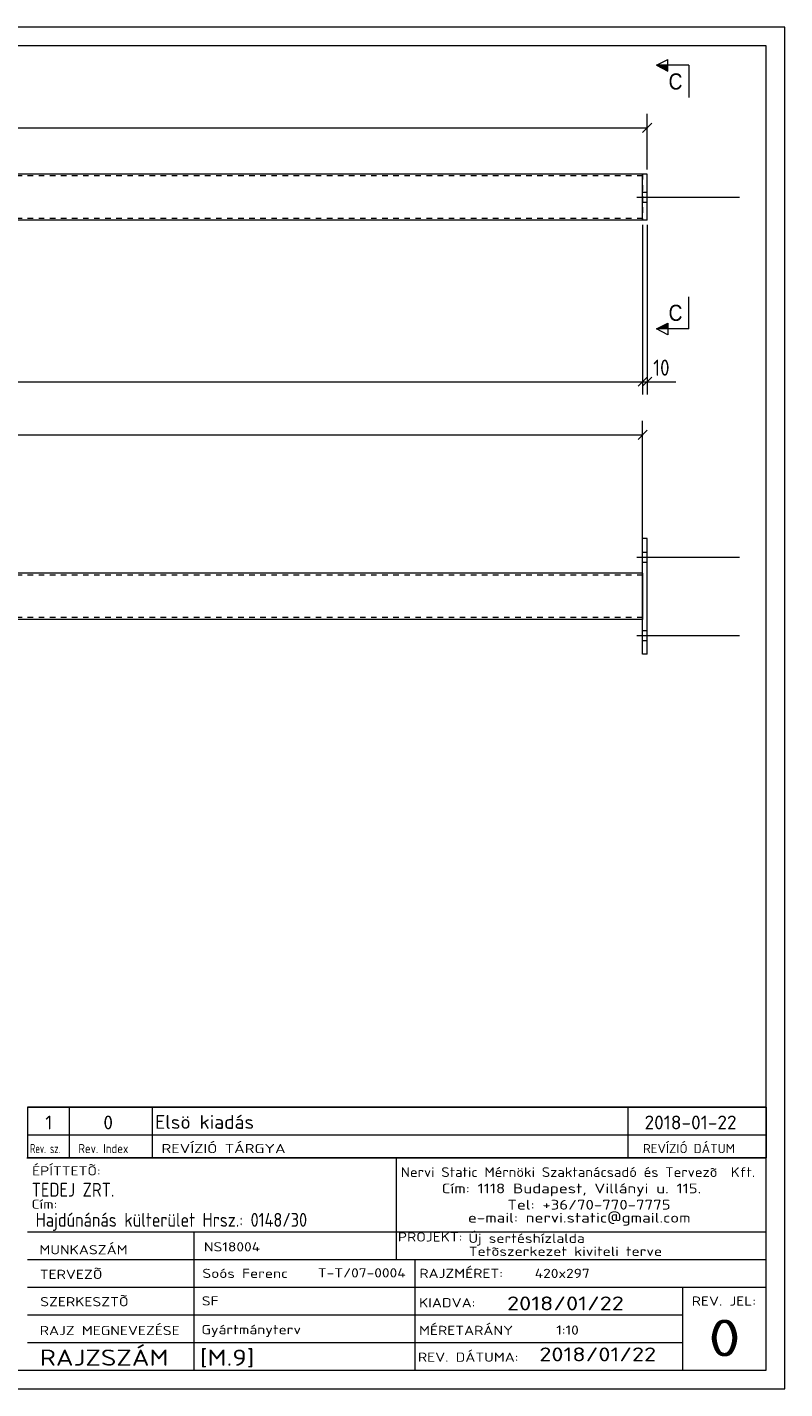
# Model space of a CAD drawing. Header units: millimetres. Extents: x 1 to 419, y 1 to 296.
# Tile 2 of 2: x 255 to 419, y 1 to 296. Entities that reach past the tile are written whole.
import ezdxf

# ---------------------------------------------------------------- set-up
doc = ezdxf.new("R2010")
doc.units = ezdxf.units.MM
doc.header["$LTSCALE"] = 0.6
doc.linetypes.add('XKITLINE00', pattern=[0])
doc.linetypes.add('XKITLINE02', pattern=[4, 2, -2])
for name, color, linetype, lineweight in [('Bolt', 7, 'Continuous', 0), ('DrawingSheet', 5, 'Continuous', 0), ('OtherObjectType', 1, 'Continuous', 0), ('Part', 2, 'Continuous', 0), ('Section', 6, 'Continuous', 0), ('Z-DIMENSIONS', 1, 'Continuous', 0)]:
    doc.layers.add(name, color=color, linetype=linetype, lineweight=lineweight)
doc.styles.add('ARIAL', font='ARIAL.TTF')
doc.styles.add('ISOCPEUR', font='ISOCPEUR.TTF')

msp = doc.modelspace()

# ---------------------------------------------------------------- hatches: boundary and pattern name
at = {"layer": 'Section'}
for points in [[(393.7, 286.5), (391.2, 287.75), (393.7, 287.75)], [(393.7, 230.62), (391.2, 230.62), (393.7, 231.87)]]:
    msp.add_hatch(color=6, dxfattribs=at).paths.add_polyline_path(points, flags=17)

# ---------------------------------------------------------------- linework, layer by layer
at = {"layer": 'Bolt', "color": 3, "linetype": 'XKITLINE00', "lineweight": 0}
for p, q in [((388.2, 260.29), (389.2, 260.29)), ((388.2, 260.29), (389.2, 260.29)), ((386.95, 259.19), (409.2, 259.19)), ((386.95, 259.19), (409.2, 259.19)), ((388.2, 258.09), (389.2, 258.09)), ((388.2, 258.09), (389.2, 258.09)), ((386.95, 181.19), (409.2, 181.19)), ((388.2, 182.29), (389.2, 182.29)), ((388.2, 180.09), (389.2, 180.09)), ((388.2, 165.29), (389.2, 165.29)), ((386.95, 164.19), (409.2, 164.19)), ((388.2, 163.09), (389.2, 163.09))]:
    msp.add_line(p, q, dxfattribs=at)
at = {"layer": 'DrawingSheet', "color": 2, "linetype": 'XKITLINE00', "lineweight": 0}
for p, q in [((419, 296), (1, 296)), ((419, 1), (419, 296)), ((1, 1), (419, 1))]:
    msp.add_line(p, q, dxfattribs=at)
at = {"layer": 'DrawingSheet', "color": 3, "linetype": 'XKITLINE00', "lineweight": 0}
for p, q in [((415, 292), (5, 292)), ((415, 5), (415, 292)), ((5, 5), (415, 5))]:
    msp.add_line(p, q, dxfattribs=at)
at = {"layer": 'OtherObjectType', "color": 7, "linetype": 'XKITLINE00', "lineweight": 0}
for p, q in [((255, 62.05), (415, 62.05)), ((255, 62.05), (255, 56.05)), ((264, 62.05), (264, 56.05)), ((282, 62.05), (282, 56.05)), ((385, 62.05), (385, 56.05)), ((415, 62.05), (415, 56.05)), ((255, 56.05), (255, 51.05)), ((255, 56.05), (415, 56.05)), ((264, 56.05), (264, 51.05)), ((282, 56.05), (282, 51.05)), ((385, 56.05), (385, 51.05)), ((415, 56.05), (415, 51.05)), ((254.84, 51.05), (415, 51.05)), ((415, 51.05), (255, 51.05)), ((334.84, 51), (334.84, 35)), ((414.98, 5), (415, 51.05)), ((254.98, 35), (414.98, 35)), ((290.98, 35), (290.98, 5)), ((334.84, 35), (334.84, 29)), ((254.98, 29), (338.84, 29)), ((338.84, 29), (338.84, 5)), ((338.84, 29), (414.84, 29)), ((254.98, 23), (414.98, 23)), ((396.84, 23), (396.84, 5)), ((254.98, 17), (396.84, 17)), ((254.98, 11), (396.98, 11)), ((254.98, 5), (414.98, 5))]:
    msp.add_line(p, q, dxfattribs=at)
at = {"layer": 'OtherObjectType', "color": 1, "linetype": 'XKITLINE00', "lineweight": 0}
for p, q in [((415, 62.05), (255, 62.05)), ((255, 56.05), (415, 56.05))]:
    msp.add_line(p, q, dxfattribs=at)
at = {"layer": 'Part', "color": 2, "linetype": 'XKITLINE00', "lineweight": 0}
for p, q in [((388.2, 264.19), (226.95, 264.19)), ((388.2, 254.19), (388.2, 264.19)), ((389.2, 264.19), (388.2, 264.19)), ((389.2, 254.19), (389.2, 264.19)), ((388.2, 254.19), (226.95, 254.19)), ((389.2, 254.19), (388.2, 254.19)), ((388.2, 160.19), (388.2, 185.19)), ((389.2, 185.19), (388.2, 185.19)), ((389.2, 160.19), (389.2, 185.19)), ((388.2, 177.69), (226.95, 177.69)), ((388.2, 177.69), (388.2, 167.69)), ((388.2, 167.69), (226.95, 167.69)), ((389.2, 160.19), (388.2, 160.19))]:
    msp.add_line(p, q, dxfattribs=at)
at = {"layer": 'Part', "color": 7, "linetype": 'XKITLINE02', "lineweight": 0}
for p, q in [((388.2, 263.79), (226.95, 263.79)), ((388.2, 264.19), (388.2, 254.19)), ((388.2, 254.59), (226.95, 254.59)), ((388.2, 177.29), (226.95, 177.29)), ((388.2, 168.09), (226.95, 168.09))]:
    msp.add_line(p, q, dxfattribs=at)
at = {"layer": 'Section', "color": 6, "linetype": 'XKITLINE00', "lineweight": 0}
for p, q in [((391.2, 287.75), (393.7, 289)), ((391.2, 287.75), (393.7, 286.5)), ((398.2, 287.75), (391.2, 287.75)), ((393.7, 286.5), (393.7, 289)), ((398.2, 287.75), (398.2, 280.75)), ((398.2, 230.62), (398.2, 237.62)), ((391.2, 230.62), (393.7, 231.87)), ((393.7, 229.37), (391.2, 230.62)), ((398.2, 230.62), (391.2, 230.62)), ((393.7, 231.87), (393.7, 229.37))]:
    msp.add_line(p, q, dxfattribs=at)
at = {"layer": 'Z-DIMENSIONS', "color": 7, "linetype": 'XKITLINE00', "lineweight": 0}
for p, q in [((390.19, 275.18), (388.21, 273.2)), ((389.2, 265.19), (389.2, 277.24)), ((37.5, 274.19), (389.2, 274.19)), ((388.2, 253.19), (388.2, 216.39)), ((388.2, 253.19), (388.2, 216.39)), ((389.2, 253.19), (389.2, 216.39)), ((38.5, 219.19), (388.2, 219.19)), ((389.19, 220.18), (387.21, 218.2)), ((389.19, 220.18), (387.21, 218.2)), ((388.2, 219.19), (389.2, 219.19)), ((390.19, 220.18), (388.21, 218.2)), ((389.2, 219.19), (395.44, 219.19)), ((389.2, 219.19), (395.44, 219.19)), ((388.2, 178.69), (388.2, 210.74)), ((45.79, 207.69), (388.2, 207.69)), ((389.19, 208.68), (387.21, 206.7))]:
    msp.add_line(p, q, dxfattribs=at)
at = {"layer": 'Z-DIMENSIONS', "color": 3}
for p in [(389.2, 274.19), (388.2, 219.19), (388.2, 219.19), (389.2, 219.19), (388.2, 207.69)]:
    msp.add_point(p, dxfattribs=at)

# ---------------------------------------------------------------- texts
at = {"layer": 'OtherObjectType', "color": 7, "style": 'ISOCPEUR'}
for s, height, width, p in [('1', 3, 1.017001, (258.82, 57.2)), ('0', 3, 1.017001, (271.4, 57.2)), ('Elsö kiadás', 3, 1.017001, (282.63, 57.31)), ('2018-01-22', 3, 1.017001, (388.62, 57.2)), ('Rev. sz.', 2, 0.68, (255.54, 52.05)), ('Rev. Index', 2, 0.85, (266, 52.05)), ('REVÍZIÓ TÁRGYA', 2, 1.275, (284, 52.05)), ('REVÍZIÓ DÁTUM', 2, 1.02, (388.28, 52.05)), ('ÉPÍTTETÕ:', 2, 1.211571, (255.96, 47.22)), ('Nervi Static Mérnöki\xa0Szaktanácsadó\xa0és\xa0Tervezõ  Kft.', 2.1176, 1.08375, (335.84, 46.88)), ('TEDEJ ZRT.', 3, 0.85, (255.87, 42.62)), ('Cím:\xa01118 Budapest, Villányi u. 115.', 2.1176, 1.250101, (344.68, 43.35)), ('Cím:', 2, 1.211571, (255.84, 40)), ('Tel:\xa0+36/70-770-7775', 2.1176, 1.250101, (358.91, 39.82)), ('Hajdúnánás külterület Hrsz.: 0148/30', 3, 0.85, (256.73, 36.1)), ('e-mail:\xa0nervi.static@gmail.com', 2.1176, 1.250101, (350.38, 37)), ('MUNKASZÁM', 2, 1.211571, (257.55, 30.12)), ('NS18004', 2, 1.211571, (293.17, 30.76)), ('PROJEKT:', 2, 1.211571, (335.18, 32.9)), ('Új sertéshízlalda', 2, 1.211571, (350.47, 32.6)), ('Tetõszerkezet kiviteli terve', 2, 1.211571, (350.54, 29.78)), ('TERVEZÕ', 2, 1.211571, (257.63, 24.79)), ('Soós Ferenc', 2, 1.211571, (292.84, 25)), ('T-T/07-0004', 2, 1.211571, (317.86, 25.11)), ('RAJZMÉRET:', 2, 1.211571, (339.84, 25)), ('420x297', 2, 1.211571, (364.84, 25)), ('SZERKESZTÕ', 2, 1.211571, (257.72, 18.87)), ('SF', 2, 1.211571, (292.72, 19.04)), ('2018/01/22', 3, 1.275, (358.84, 18)), ('REV. JEL:', 2, 1.211571, (398.84, 19)), ('KIADVA:', 2, 1.211571, (339.78, 18.64)), ('RAJZ MEGNEVEZÉSE', 2, 1.211571, (257.62, 12.62)), ('Gyártmányterv', 2, 1.211571, (292.65, 12.82)), ('MÉRETARÁNY', 2, 1.211571, (339.78, 12.65)), ('1:10', 2, 1.211571, (369.51, 12.72)), ('0', 8, 1.275, (402.45, 8)), ('RAJZSZÁM', 3.5, 1.211571, (257.62, 6)), ('[M.9]', 3.5, 1.211571, (292.3, 5.99)), ('REV. DÁTUMA:', 2, 1.211571, (339.53, 6.85)), ('2018/01/22', 3, 1.275, (365.83, 6.95))]:
    msp.add_text(s, height=height, dxfattribs=dict(at, width=width)).set_placement(p)
at = {"layer": 'Section', "color": 6, "style": 'ARIAL', "width": 0.85}
for p in [(393.83, 282.5), (393.83, 232.37)]:
    msp.add_text('C', height=3.5, dxfattribs=at).set_placement(p)
at = {"layer": 'Z-DIMENSIONS', "color": 3, "style": 'ISOCPEUR', "width": 0.85}
msp.add_text('10', height=3.5, dxfattribs=at).set_placement((390.51, 220.49))

doc.saveas('drawing.dxf')
